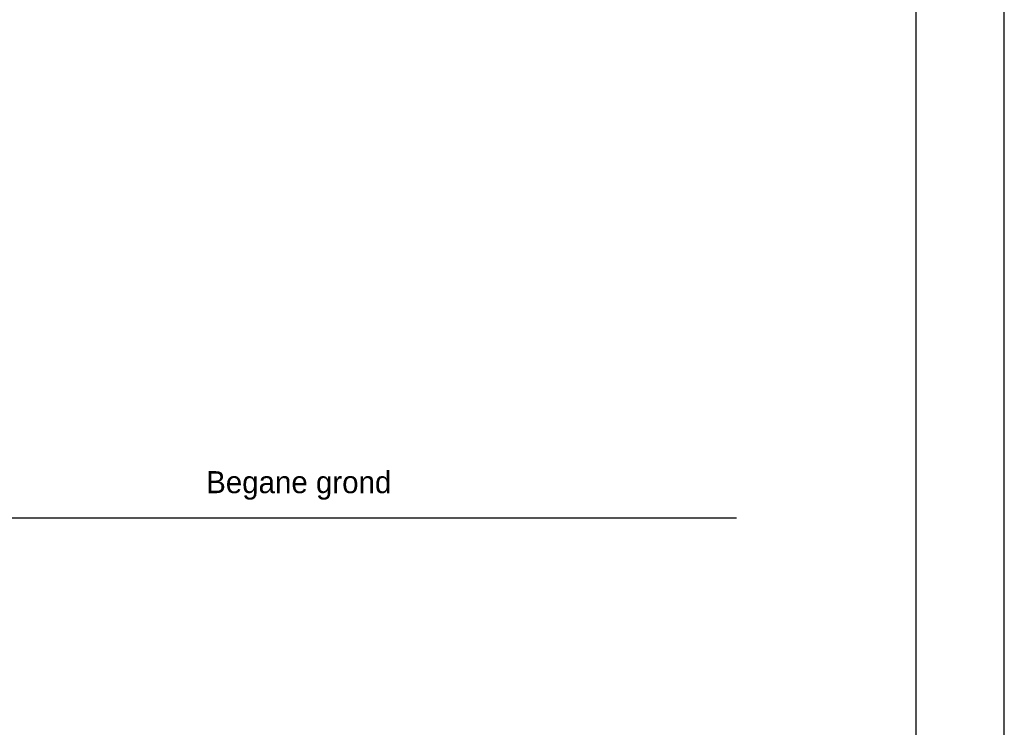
# Model space of a CAD drawing. Extents: x 0 to 84710, y 0 to 29700.
# Tile 18 of 38: x 30832 to 42000, y 8027 to 16054. Entities that reach past the tile are written whole.
import ezdxf
from ezdxf.lldxf.tags import DXFTag

# ---------------------------------------------------------------- set-up
doc = ezdxf.new("R2010")
doc.units = 0
doc.header["$LTSCALE"] = 100
for name, color, linetype in [('00kad025', 2, 'Continuous'), ('00kad070', 5, 'Continuous'), ('BL$2----', 7, 'Continuous'), ('BL$4----', 7, 'Continuous')]:
    doc.layers.add(name, color=color, linetype=linetype)
doc.styles.add('BURO-025', font='BUROFONT.shx', dxfattribs={"height": 250})
tags = doc.linetypes.add('HIDDEN', pattern=[3.75, 2.5, -1.25]).pattern_tags.tags
tags[6:7] = [DXFTag(74, 4), DXFTag(75, 0), DXFTag(340, '0'), DXFTag(46, 1.0), DXFTag(50, 0.0), DXFTag(44, 0.0), DXFTag(45, 0.0)]
tags[4:5] = [DXFTag(74, 4), DXFTag(75, 0), DXFTag(340, '0'), DXFTag(46, 1.0), DXFTag(50, 0.0), DXFTag(44, 0.0), DXFTag(45, 0.0)]

# ---------------------------------------------------------------- blocks, each defined once
blk = doc.blocks.new('A3-HOR')
at = {"layer": '00kad025', "linetype": 'Continuous'}
blk.add_line((420, 0), (420, 297), dxfattribs=at)
at = {"layer": '00kad070', "linetype": 'Continuous'}
blk.add_line((410, 10), (410, 287), dxfattribs=at)

msp = doc.modelspace()

# ---------------------------------------------------------------- linework, layer by layer
at = {"layer": 'BL$4----', "linetype": 'HIDDEN'}
msp.add_line((2846, 10405), (38961, 10405), dxfattribs=at)

# ---------------------------------------------------------------- block references
at = {"layer": 'BL$2----', "xscale": 100, "yscale": 100}
msp.add_blockref('A3-HOR', (0, 0), dxfattribs=at)

# ---------------------------------------------------------------- texts
at = {"layer": 'BL$4----', "color": 7, "style": 'BURO-025'}
msp.add_text('Begane grond', height=250, dxfattribs=at).set_placement((32947, 10683))

doc.saveas('drawing.dxf')
